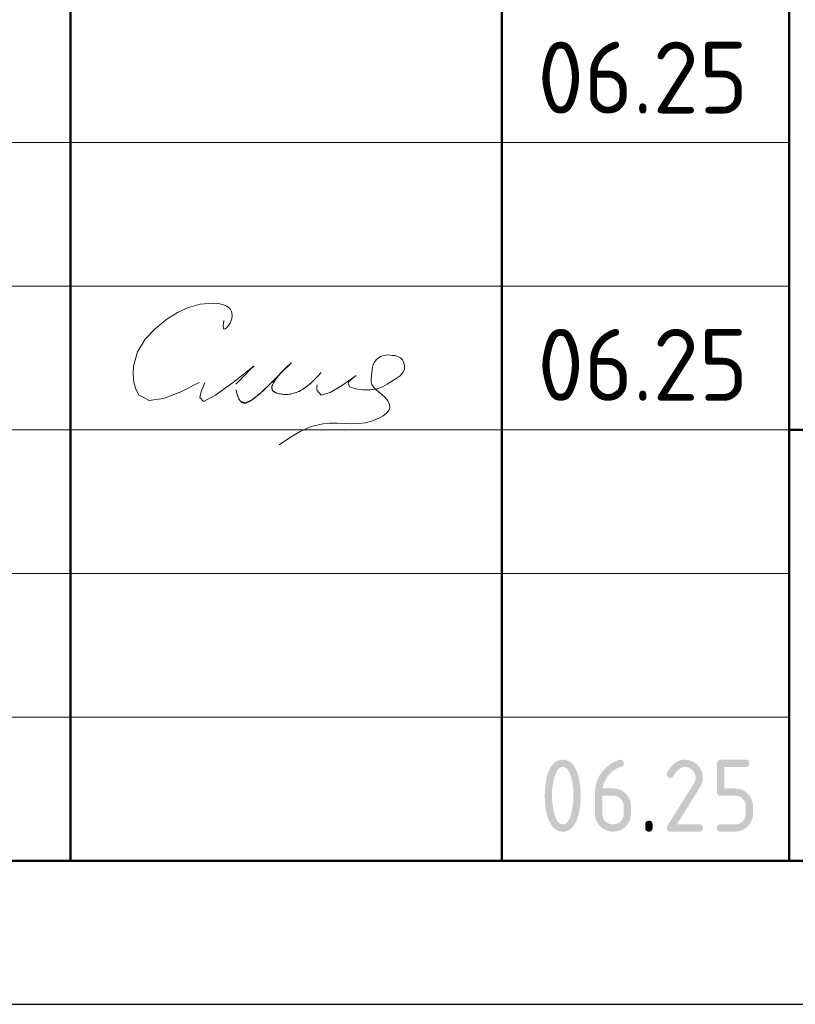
# Model space of a CAD drawing. Header units: millimetres. Extents: x 0 to 50400, y 0 to 35640.
# Tile 3 of 7: x 32188 to 35426, y 0 to 4113. Entities that reach past the tile are written whole.
import ezdxf

# ---------------------------------------------------------------- set-up
doc = ezdxf.new("R2010")
doc.units = ezdxf.units.MM
doc.layers.add('Standard', color=7, linetype='Continuous', lineweight=25)
doc.styles.add('ISOCPEUR', font='txt')

msp = doc.modelspace()

# ---------------------------------------------------------------- hatches: boundary and pattern name
at = {"layer": 'Standard', "linetype": 'Continuous', "lineweight": 25, "transparency": 33554687}
h = msp.add_hatch(color=7, dxfattribs=at)
h.paths.add_polyline_path([(34499.8, 871.5), (34499.8, 880.9), (34499.3, 889.9), (34498.8, 899), (34497.8, 907.7), (34496.8, 916.5), (34495.3, 925), (34493.9, 933.5), (34491.9, 941.7), (34490.4, 948), (34488.7, 953.4), (34487, 958.8), (34485.1, 963.5), (34483.2, 968.2), (34481.1, 972.1), (34479, 975.9), (34476.7, 979), (34474.4, 982.2), (34471.8, 984.5), (34469.3, 986.8), (34466.6, 988.4), (34463.9, 989.9), (34461, 990.7), (34458.1, 991.5), (34455, 991.5), (34451.9, 991.5), (34449, 990.7), (34446.1, 989.9), (34443.4, 988.4), (34440.8, 986.8), (34438.3, 984.5), (34435.8, 982.1), (34433.5, 979), (34431.2, 975.9), (34429.1, 972), (34427, 968.1), (34425.1, 963.4), (34423.2, 958.7), (34421.5, 953.2), (34419.8, 947.8), (34418.3, 941.5), (34416.3, 933.1), (34414.8, 924.5), (34413.2, 916), (34412.2, 907.2), (34411.2, 898.5), (34410.7, 889.5), (34410.2, 880.6), (34410.2, 871.5), (34410.2, 862.3), (34410.7, 853.3), (34411.2, 844.3), (34412.2, 835.5), (34413.2, 826.7), (34414.6, 818.2), (34416.1, 809.6), (34418.1, 801.4), (34419.6, 795.1), (34421.3, 789.7), (34423, 784.2), (34424.9, 779.6), (34426.8, 774.9), (34428.9, 771), (34431, 767.1), (34433.3, 764), (34435.6, 760.9), (34438.1, 758.6), (34440.6, 756.3), (34443.3, 754.7), (34446.1, 753.2), (34449, 752.4), (34451.9, 751.6), (34455, 751.6), (34458.1, 751.6), (34461, 752.4), (34463.9, 753.2), (34466.6, 754.7), (34469.3, 756.3), (34471.8, 758.6), (34474.4, 760.9), (34476.7, 764), (34479, 767.1), (34481.1, 771), (34483.2, 774.9), (34485.1, 779.6), (34487, 784.2), (34488.7, 789.7), (34490.4, 795.1), (34491.9, 801.4), (34493.9, 809.6), (34495.3, 818.2), (34496.8, 826.7), (34497.8, 835.5), (34498.8, 844.3), (34499.3, 853.3), (34499.8, 862.3)])
h.paths.add_polyline_path([(34529.9, 871.5), (34529.9, 864.8), (34529.6, 858.4), (34529.4, 851.9), (34529, 845.6), (34528.6, 839.4), (34528, 833.4), (34527.4, 827.3), (34526.6, 821.5), (34525.7, 815.7), (34524.7, 810.2), (34523.7, 804.6), (34522.4, 799.3), (34521.2, 793.9), (34519.8, 788.8), (34518.3, 783.7), (34516.7, 778.8), (34514.3, 771.7), (34511.5, 765.4), (34508.7, 759.1), (34505.6, 753.8), (34502.5, 748.4), (34499, 743.9), (34495.5, 739.4), (34491.6, 735.9), (34487.8, 732.3), (34483.5, 729.6), (34479.3, 726.9), (34474.7, 725.1), (34470.2, 723.3), (34465.2, 722.4), (34460.3, 721.5), (34455, 721.5), (34449.7, 721.5), (34444.7, 722.4), (34439.8, 723.3), (34435.2, 725.1), (34430.6, 726.9), (34426.4, 729.6), (34422.2, 732.2), (34418.4, 735.8), (34414.5, 739.4), (34411, 743.8), (34407.5, 748.3), (34404.4, 753.6), (34401.2, 759), (34398.5, 765.2), (34395.7, 771.5), (34393.3, 778.6), (34391.6, 783.5), (34390.2, 788.6), (34388.8, 793.7), (34387.5, 799.1), (34386.3, 804.4), (34385.3, 810), (34384.2, 815.6), (34383.4, 821.4), (34382.6, 827.2), (34382, 833.2), (34381.4, 839.3), (34380.9, 845.5), (34380.5, 851.8), (34380.3, 858.3), (34380.1, 864.8), (34380.1, 871.5), (34380.1, 878.3), (34380.3, 884.8), (34380.5, 891.3), (34380.9, 897.6), (34381.4, 903.8), (34382, 909.9), (34382.6, 915.9), (34383.4, 921.7), (34384.2, 927.5), (34385.3, 933.1), (34386.3, 938.7), (34387.5, 944), (34388.8, 949.4), (34390.2, 954.5), (34391.6, 959.6), (34393.3, 964.5), (34395.7, 971.6), (34398.5, 977.9), (34401.2, 984.1), (34404.4, 989.5), (34407.5, 994.8), (34411, 999.3), (34414.5, 1003.7), (34418.4, 1007.3), (34422.2, 1010.9), (34426.4, 1013.5), (34430.6, 1016.2), (34435.2, 1018), (34439.8, 1019.8), (34444.7, 1020.7), (34449.7, 1021.5), (34455, 1021.5), (34460.3, 1021.5), (34465.2, 1020.6), (34470.2, 1019.8), (34474.7, 1018), (34479.3, 1016.2), (34483.5, 1013.5), (34487.8, 1010.8), (34491.6, 1007.2), (34495.5, 1003.6), (34499, 999.2), (34502.5, 994.7), (34505.6, 989.3), (34508.7, 984), (34511.5, 977.7), (34514.3, 971.4), (34516.7, 964.3), (34518.3, 959.4), (34519.8, 954.3), (34521.2, 949.2), (34522.4, 943.8), (34523.7, 938.5), (34524.7, 932.9), (34525.7, 927.3), (34526.6, 921.5), (34527.4, 915.7), (34528, 909.7), (34528.6, 903.7), (34529, 897.5), (34529.4, 891.2), (34529.6, 884.7), (34529.9, 878.3)], flags=16)
h = msp.add_hatch(color=7, dxfattribs=at)
h.paths.add_polyline_path([(34620, 871.5), (34620, 796.6), (34620, 791.9), (34620.8, 787.5), (34621.6, 783.2), (34623.3, 779.2), (34624.9, 775.2), (34627.3, 771.6), (34629.8, 767.9), (34633, 764.7), (34636.3, 761.4), (34639.9, 758.9), (34643.5, 756.5), (34647.5, 754.9), (34651.5, 753.2), (34655.8, 752.4), (34660.1, 751.6), (34664.8, 751.6), (34669.5, 751.6), (34673.9, 752.4), (34678.2, 753.2), (34682.2, 754.9), (34686.1, 756.5), (34689.7, 759), (34693.4, 761.5), (34696.6, 764.8), (34699.9, 768.1), (34702.3, 771.7), (34704.7, 775.3), (34706.4, 779.3), (34708, 783.3), (34708.8, 787.6), (34709.6, 791.9), (34709.6, 796.6), (34709.6, 826.6), (34709.6, 831.3), (34708.8, 835.6), (34708, 840), (34706.4, 844), (34704.7, 848), (34702.2, 851.6), (34699.8, 855.2), (34696.5, 858.5), (34693.2, 861.7), (34689.6, 864.2), (34686, 866.6), (34682, 868.3), (34678.1, 869.9), (34673.8, 870.7), (34669.5, 871.5), (34664.8, 871.5)])
h.paths.add_polyline_path([(34694.7, 1021.5), (34696.5, 1021.5), (34698.2, 1021.3), (34699.8, 1021.1), (34701.2, 1020.6), (34702.6, 1020.1), (34703.8, 1019.4), (34705, 1018.7), (34705.9, 1017.8), (34706.8, 1016.9), (34707.5, 1015.7), (34708.2, 1014.5), (34708.7, 1013.1), (34709.2, 1011.7), (34709.4, 1010.1), (34709.6, 1008.4), (34709.6, 1006.6), (34709.6, 1003.8), (34709.2, 1001.6), (34708.7, 999.4), (34707.8, 997.7), (34706.8, 996.1), (34705.4, 995.1), (34704, 994.1), (34702.2, 993.6), (34698, 992.5), (34694, 991.1), (34689.9, 989.7), (34686, 987.9), (34682.1, 986.2), (34678.4, 984), (34674.6, 981.9), (34671, 979.4), (34667.3, 976.9), (34663.8, 974), (34660.3, 971.2), (34657, 968), (34653.6, 964.7), (34650.3, 961.1), (34647.1, 957.6), (34644, 953.6), (34639.1, 947.4), (34635.2, 941), (34631.3, 934.6), (34628.4, 928.1), (34625.6, 921.6), (34623.8, 915), (34621.9, 908.4), (34621.1, 901.6), (34664.9, 901.6), (34668.8, 901.6), (34672.6, 901.3), (34676.5, 900.9), (34680.1, 900.2), (34683.8, 899.6), (34687.2, 898.5), (34690.7, 897.5), (34694.1, 896.1), (34697.4, 894.8), (34700.6, 893.1), (34703.7, 891.4), (34706.7, 889.3), (34709.8, 887.3), (34712.6, 884.9), (34715.4, 882.5), (34718.2, 879.8), (34720.8, 877), (34723.2, 874.2), (34725.5, 871.3), (34727.6, 868.3), (34729.6, 865.2), (34731.3, 862.1), (34733, 858.9), (34734.3, 855.6), (34735.6, 852.2), (34736.7, 848.8), (34737.7, 845.3), (34738.3, 841.7), (34739, 838), (34739.3, 834.3), (34739.7, 830.5), (34739.7, 826.6), (34739.7, 796.6), (34739.7, 792.6), (34739.3, 788.9), (34739, 785.1), (34738.3, 781.5), (34737.6, 777.9), (34736.6, 774.4), (34735.6, 770.9), (34734.2, 767.6), (34732.8, 764.3), (34731.1, 761.1), (34729.4, 757.9), (34727.4, 754.9), (34725.3, 751.8), (34722.9, 749), (34720.5, 746.1), (34717.8, 743.4), (34715.1, 740.6), (34712.2, 738.3), (34709.3, 735.9), (34706.3, 733.8), (34703.2, 731.8), (34700.1, 730.1), (34696.9, 728.4), (34693.6, 727), (34690.3, 725.6), (34686.8, 724.6), (34683.4, 723.6), (34679.8, 722.9), (34676.2, 722.2), (34672.4, 721.9), (34668.7, 721.5), (34664.8, 721.5), (34660.9, 721.5), (34657.1, 721.9), (34653.4, 722.2), (34649.8, 722.9), (34646.2, 723.6), (34642.7, 724.6), (34639.2, 725.6), (34635.9, 727), (34632.6, 728.3), (34629.4, 730), (34626.2, 731.7), (34623.2, 733.7), (34620.2, 735.8), (34617.3, 738.2), (34614.5, 740.5), (34611.7, 743.2), (34609, 746), (34606.6, 748.8), (34604.3, 751.7), (34602.2, 754.7), (34600.2, 757.7), (34598.5, 760.9), (34596.8, 764), (34595.4, 767.3), (34594, 770.6), (34593, 774.1), (34592, 777.5), (34591.3, 781.1), (34590.6, 784.7), (34590.3, 788.4), (34590, 792.2), (34590, 796.1), (34590, 886.5), (34590, 892.9), (34590.5, 899.1), (34591, 905.3), (34592.1, 911.2), (34593.1, 917.2), (34594.7, 923), (34596.3, 928.7), (34598.4, 934.3), (34600.5, 939.9), (34603.1, 945.3), (34605.8, 950.7), (34609, 955.9), (34612.1, 961.1), (34615.8, 966.1), (34619.5, 971.1), (34623.7, 975.9), (34627, 979.6), (34630.4, 983), (34633.7, 986.5), (34637.2, 989.7), (34640.6, 992.8), (34644.1, 995.8), (34647.6, 998.7), (34651.2, 1001.3), (34654.8, 1004), (34658.5, 1006.3), (34662.1, 1008.7), (34665.8, 1010.8), (34669.6, 1012.9), (34673.4, 1014.7), (34677.2, 1016.6), (34681.1, 1018.1), (34683.3, 1019), (34685.2, 1019.6), (34687.2, 1020.3), (34688.9, 1020.7), (34690.6, 1021.1), (34692, 1021.3), (34693.5, 1021.5)], flags=16)
for points in [[(34964.6, 1021.5), (34968.5, 1021.5), (34972.2, 1021.2), (34976, 1020.9), (34979.6, 1020.2), (34983.2, 1019.5), (34986.7, 1018.5), (34990.1, 1017.4), (34993.4, 1016.1), (34996.7, 1014.7), (34999.9, 1013), (35003.1, 1011.3), (35006.1, 1009.2), (35009.1, 1007.2), (35012, 1004.8), (35014.9, 1002.4), (35017.6, 999.6), (35020.4, 996.9), (35022.8, 994), (35025.2, 991.1), (35027.2, 988.1), (35029.3, 985), (35031, 981.9), (35032.7, 978.7), (35034.1, 975.4), (35035.5, 972.1), (35036.5, 968.6), (35037.5, 965.2), (35038.2, 961.5), (35038.9, 957.9), (35039.2, 954.2), (35039.6, 950.4), (35039.6, 946.6), (35039.6, 941.2), (35038.7, 935.9), (35037.9, 930.5), (35036.2, 925.1), (35034.5, 919.7), (35031.9, 914.3), (35029.3, 908.8), (35025.9, 903.4), (34931.4, 751.6), (35024.6, 751.6), (35026.4, 751.6), (35028.1, 751.4), (35029.7, 751.1), (35031.1, 750.7), (35032.5, 750.2), (35033.7, 749.5), (35034.9, 748.8), (35035.8, 747.8), (35036.8, 746.9), (35037.5, 745.7), (35038.2, 744.6), (35038.6, 743.2), (35039.1, 741.7), (35039.3, 740.1), (35039.6, 738.4), (35039.6, 736.6), (35039.6, 734.7), (35039.3, 733), (35039.1, 731.4), (35038.6, 730), (35038.2, 728.6), (35037.5, 727.4), (35036.8, 726.2), (35035.8, 725.3), (35034.9, 724.4), (35033.7, 723.7), (35032.5, 723), (35031.1, 722.5), (35029.7, 722), (35028.1, 721.8), (35026.4, 721.5), (35024.6, 721.5), (34904.6, 721.5), (34902.7, 721.5), (34901.1, 721.8), (34899.5, 722), (34898.1, 722.5), (34896.7, 723), (34895.5, 723.7), (34894.3, 724.4), (34893.4, 725.3), (34892.4, 726.2), (34891.7, 727.4), (34891, 728.6), (34890.6, 730), (34890.1, 731.4), (34889.9, 733), (34889.6, 734.7), (34889.6, 736.5), (34889.6, 738.8), (34890.2, 741), (34890.9, 743.1), (34892.1, 745.2), (35002.1, 921.7), (35004, 924.7), (35005.4, 927.8), (35006.8, 930.8), (35007.7, 933.9), (35008.6, 937), (35009.1, 940.2), (35009.6, 943.3), (35009.6, 946.5), (35009.6, 951.2), (35008.8, 955.5), (35007.9, 959.8), (35006.3, 963.8), (35004.6, 967.7), (35002.2, 971.4), (34999.7, 975), (34996.4, 978.3), (34993.1, 981.6), (34989.5, 984.1), (34985.8, 986.6), (34981.9, 988.2), (34977.9, 989.8), (34973.6, 990.7), (34969.3, 991.5), (34964.6, 991.5), (34961.4, 991.5), (34958.3, 990.9), (34955.2, 990.3), (34952.1, 989.1), (34949.1, 988), (34946.1, 986.2), (34943.1, 984.4), (34940.1, 982.1), (34937.2, 979.7), (34934.3, 976.8), (34931.4, 973.8), (34928.6, 970.3), (34925.8, 966.7), (34923, 962.6), (34920.3, 958.5), (34917.6, 953.8), (34916.5, 952), (34915.2, 950.6), (34913.9, 949.2), (34912.3, 948.3), (34910.7, 947.4), (34908.8, 947), (34906.8, 946.5), (34904.6, 946.5), (34902.7, 946.5), (34901.1, 946.7), (34899.5, 947), (34898.1, 947.4), (34896.7, 947.9), (34895.5, 948.6), (34894.3, 949.3), (34893.4, 950.3), (34892.4, 951.2), (34891.7, 952.4), (34891, 953.5), (34890.6, 954.9), (34890.1, 956.3), (34889.9, 958), (34889.6, 959.6), (34889.6, 961.5), (34889.6, 963.2), (34890, 964.7), (34890.3, 966.3), (34891, 967.6), (34894.5, 974.4), (34898.2, 980.3), (34902, 986.2), (34906.1, 991.2), (34910.1, 996.3), (34914.4, 1000.5), (34918.8, 1004.7), (34923.4, 1008.1), (34928, 1011.4), (34932.8, 1014), (34937.7, 1016.5), (34942.9, 1018.2), (34948, 1019.9), (34953.5, 1020.7), (34958.9, 1021.5)], [(35099.5, 886.5), (35099.5, 1006.5), (35099.5, 1008.4), (35099.8, 1010.1), (35100, 1011.7), (35100.4, 1013.1), (35100.9, 1014.5), (35101.6, 1015.7), (35102.3, 1016.9), (35103.3, 1017.8), (35104.2, 1018.7), (35105.4, 1019.4), (35106.5, 1020.1), (35107.9, 1020.6), (35109.3, 1021.1), (35111, 1021.3), (35112.6, 1021.5), (35114.5, 1021.5), (35219.2, 1021.5), (35221.1, 1021.5), (35222.7, 1021.3), (35224.3, 1021.1), (35225.7, 1020.6), (35227.1, 1020.1), (35228.3, 1019.4), (35229.5, 1018.7), (35230.4, 1017.8), (35231.4, 1016.9), (35232.1, 1015.7), (35232.8, 1014.5), (35233.2, 1013.1), (35233.7, 1011.7), (35234, 1010), (35234.2, 1008.4), (35234.2, 1006.5), (35234.2, 1004.6), (35234, 1003), (35233.7, 1001.4), (35233.2, 999.9), (35232.8, 998.5), (35232.1, 997.4), (35231.4, 996.2), (35230.4, 995.2), (35229.5, 994.3), (35228.3, 993.6), (35227.1, 992.9), (35225.7, 992.4), (35224.3, 992), (35222.7, 991.7), (35221.1, 991.5), (35219.2, 991.5), (35129.6, 991.5), (35129.6, 901.6), (35174.4, 901.6), (35178.3, 901.6), (35182.1, 901.3), (35185.8, 900.9), (35189.4, 900.2), (35193, 899.5), (35196.4, 898.5), (35199.9, 897.5), (35203.2, 896.1), (35206.5, 894.7), (35209.7, 893), (35212.8, 891.3), (35215.9, 889.2), (35218.9, 887.1), (35221.8, 884.7), (35224.6, 882.3), (35227.4, 879.5), (35230.1, 876.8), (35232.5, 873.9), (35234.9, 871), (35236.9, 868), (35239, 864.9), (35240.7, 861.8), (35242.4, 858.6), (35243.8, 855.3), (35245.1, 852), (35246.2, 848.5), (35247.2, 845.1), (35247.9, 841.5), (35248.5, 837.9), (35248.9, 834.2), (35249.2, 830.4), (35249.2, 826.6), (35249.2, 796.6), (35249.2, 792.7), (35248.9, 788.9), (35248.5, 785.2), (35247.9, 781.6), (35247.2, 778), (35246.1, 774.5), (35245.1, 771), (35243.7, 767.7), (35242.4, 764.4), (35240.6, 761.2), (35238.9, 758.1), (35236.9, 755), (35234.8, 752), (35232.4, 749.1), (35230, 746.2), (35227.2, 743.5), (35224.5, 740.7), (35221.6, 738.3), (35218.7, 735.9), (35215.7, 733.9), (35212.7, 731.8), (35209.5, 730.1), (35206.3, 728.4), (35203, 727), (35199.7, 725.7), (35196.3, 724.6), (35192.8, 723.6), (35189.2, 722.9), (35185.7, 722.2), (35182, 721.9), (35178.2, 721.5), (35174.4, 721.5), (35114.5, 721.5), (35112.6, 721.5), (35111, 721.8), (35109.3, 722), (35107.9, 722.5), (35106.5, 723), (35105.4, 723.7), (35104.2, 724.4), (35103.3, 725.3), (35102.3, 726.2), (35101.6, 727.4), (35100.9, 728.6), (35100.5, 730), (35100, 731.4), (35099.8, 733), (35099.5, 734.7), (35099.5, 736.6), (35099.5, 738.4), (35099.8, 740.1), (35100, 741.7), (35100.4, 743.2), (35100.9, 744.6), (35101.6, 745.7), (35102.3, 746.9), (35103.3, 747.8), (35104.2, 748.8), (35105.4, 749.5), (35106.5, 750.2), (35107.9, 750.7), (35109.3, 751.1), (35111, 751.4), (35112.6, 751.6), (35114.5, 751.6), (35174.3, 751.6), (35179, 751.6), (35183.4, 752.4), (35187.7, 753.2), (35191.7, 754.9), (35195.7, 756.5), (35199.3, 758.9), (35202.9, 761.4), (35206.1, 764.7), (35209.4, 767.9), (35211.9, 771.6), (35214.3, 775.2), (35215.9, 779.2), (35217.6, 783.2), (35218.4, 787.5), (35219.2, 791.9), (35219.2, 796.6), (35219.2, 826.6), (35219.2, 831.2), (35218.4, 835.5), (35217.5, 839.9), (35215.9, 843.8), (35214.3, 847.8), (35211.8, 851.4), (35209.3, 855.1), (35206, 858.4), (35202.8, 861.7), (35199.1, 864.1), (35195.5, 866.6), (35191.5, 868.3), (35187.6, 869.9), (35183.3, 870.7), (35179, 871.5), (35174.3, 871.5), (35114.5, 871.5), (35112.6, 871.5), (35111, 871.8), (35109.3, 872), (35107.9, 872.5), (35106.5, 873), (35105.4, 873.7), (35104.2, 874.4), (35103.3, 875.3), (35102.3, 876.2), (35101.6, 877.4), (35100.9, 878.6), (35100.4, 880), (35100, 881.4), (35099.8, 883), (35099.5, 884.7)], [(34799.8, 751.6), (34799.8, 753.5), (34800, 755.1), (34800.3, 756.8), (34800.7, 758.2), (34801.2, 759.6), (34801.9, 760.8), (34802.6, 761.9), (34803.6, 762.9), (34804.5, 763.8), (34805.7, 764.5), (34806.8, 765.2), (34808.2, 765.7), (34809.7, 766.2), (34811.3, 766.4), (34812.9, 766.6), (34814.8, 766.6), (34816.7, 766.6), (34818.3, 766.4), (34820, 766.2), (34821.4, 765.7), (34822.8, 765.2), (34824, 764.5), (34825.2, 763.8), (34826.1, 762.9), (34827, 761.9), (34827.7, 760.8), (34828.4, 759.6), (34828.9, 758.2), (34829.4, 756.8), (34829.6, 755.1), (34829.8, 753.5), (34829.8, 751.6), (34829.8, 736.6), (34829.8, 734.7), (34829.6, 733), (34829.4, 731.4), (34828.9, 730), (34828.4, 728.6), (34827.7, 727.4), (34827, 726.2), (34826.1, 725.3), (34825.2, 724.4), (34824, 723.7), (34822.8, 723), (34821.4, 722.5), (34820, 722), (34818.3, 721.8), (34816.7, 721.5), (34814.8, 721.5), (34812.9, 721.5), (34811.3, 721.8), (34809.7, 722), (34808.2, 722.5), (34806.8, 723), (34805.7, 723.7), (34804.5, 724.4), (34803.6, 725.3), (34802.6, 726.2), (34801.9, 727.4), (34801.2, 728.6), (34800.7, 730), (34800.3, 731.4), (34800, 733), (34799.8, 734.7), (34799.8, 736.6)]]:
    msp.add_hatch(color=7, dxfattribs=at).paths.add_polyline_path(points, flags=16)

# ---------------------------------------------------------------- linework, layer by layer
at = {"layer": 'Standard', "color": 7, "linetype": 'Continuous', "lineweight": 50, "transparency": 33554687}
for p, q in [((32400, 600), (32400, 7200)), ((34200, 600), (34200, 7200)), ((35400, 600), (35400, 7200)), ((35400, 2400), (49800, 2400))]:
    msp.add_line(p, q, dxfattribs=at)
at = {"layer": 'Standard', "color": 7, "linetype": 'Continuous', "lineweight": 13, "transparency": 33554687}
for p, q in [((27600, 3600), (35400, 3600)), ((27600, 3000), (35400, 3000)), ((27600, 3000), (35400, 3000)), ((27600, 2400), (35400, 2400)), ((27600, 2400), (35400, 2400)), ((27600, 1800), (35400, 1800)), ((27600, 1200), (35400, 1200))]:
    msp.add_line(p, q, dxfattribs=at)
at = {"layer": 'Standard', "color": 7, "linetype": 'Continuous', "lineweight": 25, "transparency": 33554687}
msp.add_line((27600, 600), (49800, 600), dxfattribs=at)
msp.add_line((27600, 600), (49800, 600), dxfattribs=at)
msp.add_line((27600, 600), (49800, 600), dxfattribs=at)
msp.add_lwpolyline([(0, 0), (50400, 0), (50400, 35640), (0, 35640), (0, 0)], close=True, dxfattribs=at)
at = {"layer": 'Standard', "color": 7, "linetype": 'Continuous', "lineweight": 50, "transparency": 33554687}
msp.add_lwpolyline([(2400, 35040), (49800, 35040), (49800, 600), (2400, 600), (2400, 35040)], close=True, dxfattribs=at)
at = {"layer": 'Standard', "color": 250, "linetype": 'Continuous', "lineweight": 18, "true_color": 0x2d2d2d, "transparency": 33554687}
for points in [[(33040.4, 2856.7), (33038.6, 2844.1), (33037.5, 2832.9), (33037.9, 2824.6), (33040.4, 2820.7), (33045.4, 2822), (33052.1, 2827.6), (33059.3, 2836.1), (33065.8, 2846.1), (33072.8, 2863.1), (33074.8, 2879.3), (33072.4, 2893.9), (33065.8, 2906.1), (33052.7, 2917.1), (33035.5, 2924.1), (33015.8, 2927.8), (32995.3, 2929.2), (32941.5, 2925), (32892, 2911.2), (32846, 2889.5), (32802.5, 2861.9), (32754, 2823.6), (32711.7, 2778.7), (32679.9, 2726.4), (32662.7, 2665.8), (32660.8, 2632.1), (32663.8, 2599), (32671.8, 2569.2), (32684.9, 2545.6), (32728.1, 2523.1), (32788.3, 2531), (32859.9, 2559.1), (32937.1, 2597.2)], [(33446.1, 2639), (33445.5, 2638.3), (33444.9, 2637.6), (33444.3, 2637), (33443.6, 2636.3), (33434.6, 2626.5), (33425.5, 2616.8), (33416.1, 2607.3), (33406.5, 2598), (33400.4, 2592.6), (33394.2, 2587.3), (33387.9, 2582.1), (33381.3, 2577.2), (33375.9, 2573.4), (33370.3, 2569.8), (33364.7, 2566.5), (33358.9, 2563.3), (33353.8, 2560.7), (33348.5, 2558.3), (33343.2, 2556.2), (33337.8, 2554.2), (33332.8, 2552.7), (33327.6, 2551.3), (33322.5, 2550.1), (33317.3, 2549.2), (33312.1, 2548.5), (33306.9, 2548), (33301.8, 2547.7), (33296.6, 2547.7), (33291.3, 2547.9), (33286, 2548.3), (33280.8, 2548.9), (33275.6, 2549.7), (33271.4, 2550.6), (33267.2, 2551.6), (33263, 2552.8), (33259, 2554.3), (33256.4, 2555.4), (33253.8, 2556.6), (33251.3, 2558), (33249, 2559.5), (33247.5, 2560.6), (33246.1, 2561.8), (33244.9, 2563), (33243.7, 2564.4), (33242.9, 2565.6), (33242.2, 2566.8), (33241.6, 2568.1), (33241, 2569.5), (33240.6, 2571), (33240.3, 2572.5), (33240.2, 2574.1), (33240.1, 2575.6), (33240.2, 2577.8), (33240.5, 2579.9), (33240.9, 2582), (33241.5, 2584.1), (33242.5, 2587.3), (33243.8, 2590.5), (33245.2, 2593.6), (33246.8, 2596.6), (33249.7, 2601.5), (33252.9, 2606.3), (33256.2, 2610.9), (33259.7, 2615.5), (33266.2, 2623.7), (33272.9, 2631.7), (33279.9, 2639.3), (33287.2, 2646.7), (33295.5, 2654.5), (33303.8, 2662.2), (33312.1, 2670.2), (33320, 2678.9), (33320.3, 2679.2), (33320.5, 2679.4), (33320.8, 2679.6), (33321.1, 2679.7), (33321.1, 2679.7), (33321.1, 2679.7), (33321.1, 2679.7), (33321.1, 2679.7), (33321.1, 2679.7), (33321.1, 2679.7), (33321.1, 2679.7), (33321.1, 2679.7), (33321.1, 2679.7), (33321.1, 2679.7), (33321.1, 2679.7), (33321.1, 2679.7), (33321.1, 2679.7), (33321.1, 2679.7), (33321.1, 2679.7), (33321.1, 2679.7), (33321, 2679.5), (33320.9, 2679.3), (33320.7, 2679.1), (33320.5, 2679), (33305.7, 2666), (33292.2, 2652.6), (33279.4, 2638.9), (33266.7, 2625.1), (33248.4, 2606), (33229.5, 2587.3), (33210.1, 2568.9), (33190.4, 2551), (33183.5, 2544.9), (33176.6, 2539), (33169.5, 2533.3), (33162.2, 2527.8), (33158, 2524.8), (33153.6, 2522), (33149.2, 2519.4), (33144.6, 2517), (33141.7, 2515.6), (33138.7, 2514.4), (33135.7, 2513.4), (33132.7, 2512.6), (33130.6, 2512.2), (33128.5, 2511.9), (33126.3, 2511.8), (33124.2, 2511.8), (33122.5, 2512), (33120.8, 2512.3), (33119.2, 2512.7), (33117.6, 2513.2), (33116.1, 2513.9), (33114.6, 2514.7), (33113.2, 2515.6), (33111.9, 2516.6), (33110.4, 2517.9), (33109, 2519.4), (33107.7, 2521), (33106.5, 2522.6), (33104.6, 2525.6), (33102.9, 2528.6), (33101.5, 2531.8), (33100.1, 2535), (33097.2, 2543), (33094.6, 2551.1), (33092.3, 2559.2), (33090.1, 2567.4)], [(33090.1, 2567.4), (33094, 2553.5), (33098.1, 2540.4), (33102.8, 2529), (33108.3, 2520.1), (33130.3, 2512.1), (33159.9, 2526.1), (33195.4, 2555.6), (33235.1, 2594), (33268.7, 2627.1), (33298, 2656.1), (33317, 2675.3), (33320, 2678.8), (33313.9, 2673.2), (33303.8, 2663.5), (33291.2, 2650.8), (33277.5, 2636.4), (33260.3, 2616.3), (33246.9, 2596.7), (33240.3, 2579), (33243.6, 2564.6), (33250.9, 2558.2), (33261.3, 2553.4), (33273.7, 2550.1), (33286.7, 2548.2), (33317.9, 2549.3), (33346.2, 2557.4), (33371.9, 2570.8), (33395.2, 2588.1), (33408.7, 2600.1), (33421.5, 2612.7), (33433.9, 2625.7), (33446.1, 2639)], [(33592.6, 2626.6), (33580.6, 2617.6), (33570.1, 2608.7), (33562.3, 2600.4), (33558.6, 2592.7), (33566.4, 2580.1), (33589.4, 2571.5), (33620.4, 2567.1), (33652, 2567.2), (33679.2, 2571.8), (33701.8, 2580.2), (33722.5, 2591.4), (33743.5, 2604.4), (33760, 2614.7), (33775.5, 2626.1), (33787.8, 2639.4), (33794.4, 2655.3), (33794.7, 2667.8), (33791.6, 2680.5), (33785.5, 2692.1), (33776.9, 2701.1), (33769.7, 2705.3), (33761.8, 2708.1), (33753.4, 2710), (33744.8, 2711.2), (33735.7, 2712.3), (33726.7, 2712.8), (33717.7, 2712.6), (33708.8, 2711.2), (33696.8, 2707.2), (33685.6, 2700.9), (33675.8, 2692.6), (33668.3, 2682.8), (33663.6, 2672.6), (33660.8, 2661.6), (33659, 2650), (33657.6, 2637.9), (33656, 2625.2), (33654.9, 2612.6), (33655.2, 2600.7), (33657.6, 2589.9), (33664.4, 2578.2), (33674.6, 2567.9), (33686.9, 2558), (33700, 2547.5), (33713.4, 2534.7), (33724.5, 2520.8), (33731.6, 2506.5), (33732.9, 2492.4), (33728, 2480), (33718.2, 2468.7), (33705.1, 2458.6), (33690.5, 2449.9), (33661.1, 2437.2), (33631.8, 2429.7), (33602.5, 2426.3), (33572.9, 2425.7), (33542.8, 2426.8), (33512.5, 2428), (33482.4, 2428.2), (33452.9, 2425.7), (33405, 2413.5), (33359.2, 2392.9), (33314.7, 2366.6), (33270.9, 2337.5)], [(32961.1, 2597.2), (32953.8, 2579.5), (32947.1, 2562.6), (32942, 2547.5), (32939.1, 2535.1), (32954.5, 2518.3), (33005.5, 2544.4), (33080.1, 2598.9), (33166.5, 2667.8)], [(33166.5, 2667.8), (33147.4, 2648.7), (33128.3, 2629.6), (33109.2, 2610.5), (33090.1, 2591.4)], [(33429.2, 2588.1), (33428.8, 2581.6), (33428.6, 2575.3), (33428.7, 2569.4), (33429.2, 2564.1), (33446.4, 2545.5), (33483.9, 2556.2), (33534.9, 2586.5), (33592.6, 2626.6)]]:
    msp.add_lwpolyline(points, dxfattribs=at)

# ---------------------------------------------------------------- texts
at = {"layer": 'Standard', "color": 7, "linetype": 'Continuous', "lineweight": 25, "transparency": 33554687, "char_height": 300, "width": 1070.015, "attachment_point": 7, "style": 'ISOCPEUR'}
for insert in [(34350.1, 3721.5), (34350.1, 2521.5)]:
    msp.add_mtext('\\W0.94;06.25', dxfattribs=dict(at, insert=insert))

doc.saveas('drawing.dxf')
